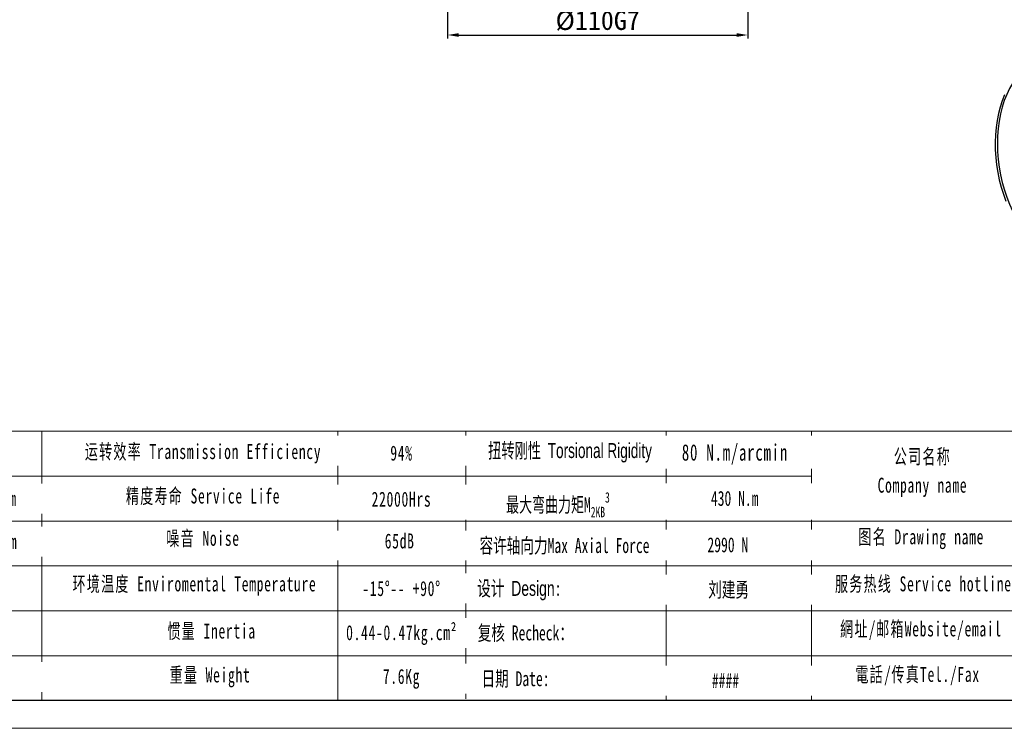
# Model space of a CAD drawing. Header units: millimetres. Extents: x 7078 to 7942, y -634 to -23.
# Tile 8 of 15: x 7375 to 7736, y -634 to -374. Entities that reach past the tile are written whole.
import ezdxf

# ---------------------------------------------------------------- set-up
doc = ezdxf.new("R2010")
doc.units = ezdxf.units.MM
doc.header["$PDSIZE"] = -5
doc.layers.get('0').update_dxf_attribs({"lineweight": 18})
doc.layers.get('Defpoints').update_dxf_attribs({"lineweight": 18})
for name, color, linetype, lineweight in [('SLD-0', 7, 'Continuous', 18), ('图框_外框线', 7, 'Continuous', 18), ('尺寸线层', 3, 'Continuous', 18), ('粗实线', 7, 'Continuous', 40)]:
    doc.layers.add(name, color=color, linetype=linetype, lineweight=lineweight)
doc.styles.add('工程字', font='txt')
doc.styles.add('标准', font='txt', dxfattribs={"width": 0.667})
doc.dimstyles.new('ISO-25', dxfattribs={"dimtxt": 8, "dimasz": 4, "dimexe": 1.25, "dimexo": 0.625, "dimgap": 1.7, "dimtad": 1, "dimtxsty": '工程字', "dimcen": 2, "dimdle": 8, "dimadec": 0, "dimazin": 0, "dimtfac": 1, "dimtmove": 0, "dimatfit": 3, "dimfxl": 1, "dimarcsym": 0})

# ---------------------------------------------------------------- blocks, each defined once
blk = doc.blocks.new('*D43')
at = {"layer": 'Defpoints', "color": 0}
for p in [(7532.26, -350.54), (7642.26, -350.54), (7642.26, -379.45)]:
    blk.add_point(p, dxfattribs=at)
at = {"layer": '尺寸线层', "color": 0, "lineweight": -2}
for p, q in [((7532.26, -351.17), (7532.26, -380.7)), ((7642.26, -351.17), (7642.26, -380.7)), ((7536.26, -379.45), (7638.26, -379.45))]:
    blk.add_line(p, q, dxfattribs=at)
at = {"layer": '尺寸线层', "color": 0}
for points in [[(7536.26, -378.78), (7536.26, -380.12), (7532.26, -379.45)], [(7638.26, -380.12), (7638.26, -378.78), (7642.26, -379.45)]]:
    blk.add_solid(points, dxfattribs=at)
at = {"layer": '尺寸线层', "color": 0, "insert": (7587.26, -374.25), "char_height": 7, "attachment_point": 5, "style": '工程字'}
blk.add_mtext('%%c110G7', dxfattribs=at)
blk = doc.blocks.new('11000000M1L2')
at = {"linetype": 'Continuous', "lineweight": 25, "flags": 128}
for points in [[(4.14, 73.7), (2.21, 70.99), (0.45, 67.99), (-1.13, 64.72), (-2.52, 61.21), (-3.72, 57.49), (-4.71, 53.56), (-5.48, 49.47), (-6.04, 45.25), (-6.38, 40.91), (-6.49, 36.49), (-6.38, 32.02), (-6.04, 27.53), (-5.48, 23.05), (-4.7, 18.62), (-3.71, 14.25), (-2.51, 9.99), (-1.12, 5.86), (0.47, 1.88), (2.23, -1.9)], [(-2.34, 64.43), (-3.7, 61.06), (-4.88, 57.49), (-5.86, 53.73), (-6.64, 49.81), (-7.22, 45.75), (-7.59, 41.59), (-7.75, 37.34), (-7.7, 33.04), (-7.44, 28.71), (-6.97, 24.38), (-6.29, 20.09), (-5.41, 15.85), (-4.33, 11.69), (-3.07, 7.65), (-1.62, 3.74)]]:
    blk.add_lwpolyline(points, dxfattribs=at)

msp = doc.modelspace()

# ---------------------------------------------------------------- linework, layer by layer
at = {"layer": 'SLD-0'}
for p, q in [((7383.5066, -524.7658), (7383.5066, -623.4095)), ((7492.0331, -524.7658), (7492.0331, -623.4207))]:
    msp.add_line(p, q, dxfattribs=at)
at = {"layer": '图框_外框线'}
for p, q in [((7154.7417, -524.7658), (7931.4397, -524.7658)), ((7538.919, -524.7658), (7538.919, -622.8735)), ((7612.3376, -524.7658), (7612.3376, -623.4207)), ((7665.6944, -524.7658), (7665.6944, -623.4207)), ((7229.1742, -541.2264), (7665.6944, -541.2264)), ((7154.7417, -557.687), (7931.4397, -557.687)), ((7229.1742, -574.1476), (7931.4397, -574.1476)), ((7229.1742, -590.6083), (7931.4397, -590.6083)), ((7229.1742, -607.0689), (7931.4397, -607.0689))]:
    msp.add_line(p, q, dxfattribs=at)
at = {"layer": '图框_外框线', "color": 3}
msp.add_lwpolyline([(7078.4887, -633.6973), (7941.7162, -633.6973), (7941.7162, -23.2721), (7078.4887, -23.2721)], close=True, dxfattribs=at)
at = {"layer": '图框_外框线', "color": 3, "lineweight": 25}
msp.add_lwpolyline([(7129.8713, -623.4207), (7931.4397, -623.4207), (7931.4397, -33.5486), (7129.8713, -33.5486)], close=True, dxfattribs=at)

# ---------------------------------------------------------------- block references
at = {"layer": '粗实线', "xscale": 0.64125, "yscale": 0.64125, "zscale": 0.64125}
msp.add_blockref('11000000M1L2', (7737.9378, -442.7199), dxfattribs=at)

# ---------------------------------------------------------------- texts
at = {"layer": 'SLD-0', "color": 1, "attachment_point": 2, "line_spacing_factor": 1.15057, "style": '标准'}
for s, insert, char_height, width in [('\\T1.1;94%', (7515.3456, -530.0209), 5.48687, 70.169868), ('\\T1.1;公司名称\\PCompany name', (7706.301, -531.2641), 5.486872, 70.169868), ('\\T1.1;22000Hrs', (7515.3456, -546.9321), 5.486872, 70.169868), ('\\T1.1;噪音 Noise', (7442.6064, -561.2883), 5.486872, 93.241443), ('\\T1.1;65dB', (7514.67, -562.2479), 5.48687, 70.169868), ('\\T1.1;图名 Drawing name', (7705.8509, -560.7213), 5.486872, 70.169868), ('{\\T1.1;环境温度 Enviromental Temperature}', (7439.4608, -577.988), 5.486872, 182.803852), ('\\T1.1;服务热线 Service hotline', (7706.629, -577.9747), 5.486872, 70.169868), ('\\T1.1;-15%%D-- +90%%D', (7515.3456, -579.6968), 5.486872, 70.169868), ('\\T1.1;惯量 Inertia', (7445.7521, -595.277), 5.486872, 93.241443), ('{\\T1.1;0.44-0.47kg.cm²}', (7515.3456, -595.874), 5.486872, 70.169868), ('\\T1.1;網址/邮箱Website/email', (7705.7746, -594.5058), 5.486872, 70.169868), ('\\T1.1;7.6Kg', (7515.3456, -611.9191), 5.486872, 70.169868), ('\\T1.1;電話/传真Tel./Fax', (7704.5453, -611.1657), 5.486872, 70.169868)]:
    msp.add_mtext(s, dxfattribs=dict(at, insert=insert, char_height=char_height, width=width))

# ---------------------------------------------------------------- dimensions: what is measured, and where the dimension line sits
at = {"layer": '尺寸线层'}
dim = msp.add_linear_dim(base=(7642.2638, -379.4516), p1=(7532.2638, -350.5412), p2=(7642.2638, -350.5412), text='%%c<>G7', dimstyle='ISO-25', override={"dimtxt": 7, "dimtxsty": '工程字'}, dxfattribs=at)
dim.commit()
dim.dimension.update_dxf_attribs({"geometry": '*D43', "text_midpoint": (7587.2638, -374.2516)})

# ---------------------------------------------------------------- next in the draw order: texts
at = {"layer": 'SLD-0', "color": 1, "attachment_point": 2, "style": '标准', "bg_fill": 2}
for s, insert, char_height, width in [('{\\T1.1;80 N.m/arcmin}', (7637.5703, -529.523), 6, 87.571921), ('{\\f宋体|b0|i0|c134|p2;容许轴向力Max Axial Force}', (7575.1013, -563.9188), 5.486872, 182.803852), ('{\\fSimSun|b1|i0|c134|p2;刘建勇}', (7635.2628, -580.0905), 5.486872, 70.169868), ('{\\f宋体|b0|i0|c134|p2;复核 Recheck：}', (7560.7446, -595.963), 5.486872, 70.169868), ('{\\f宋体|b0|i0|c134|p2;日期 }Date:', (7557.1453, -612.7411), 5.486872, 70.169868), ('####', (7634.1033, -613.4786), 5.48687, 70.169868)]:
    msp.add_mtext(s, dxfattribs=dict(at, insert=insert, char_height=char_height, width=width))
at = {"layer": 'SLD-0', "color": 1, "char_height": 5.486872, "width": 182.803852, "attachment_point": 2, "line_spacing_factor": 1.15057, "style": '标准', "bg_fill": 2}
for s, insert in [('\\T1.1;230-330N·m', (7359.2365, -546.7004)), ('\\T1.1;690-990N·m', (7359.4312, -562.461)), ('{\\T1.1;≤6arcmin }', (7358.3155, -612.0999))]:
    msp.add_mtext(s, dxfattribs=dict(at, insert=insert))

# ---------------------------------------------------------------- next in the draw order: texts
at = {"layer": 'SLD-0', "color": 1, "char_height": 5.486872, "width": 93.241443, "attachment_point": 2, "line_spacing_factor": 1.15057, "style": '标准'}
for s, insert in [('\\T1.1;运转效率 Transmission Efficiency', (7442.6064, -529.4606)), ('\\T1.1;精度寿命 Service Life', (7442.6064, -545.7674)), ('\\T1.1;重量 Weight', (7445.1623, -611.3873))]:
    msp.add_mtext(s, dxfattribs=dict(at, insert=insert))
at = {"layer": 'SLD-0', "color": 1, "char_height": 5.486872, "attachment_point": 2, "style": '标准', "bg_fill": 2}
for s, insert, width in [('{\\fSimSun|b1|i0|c134|p2;2990 N}', (7634.9663, -563.6525), 182.803852), ('{\\f宋体|b0|i0|c134|p2;设计 \\fArial|b0|i0|c0|p2;Design}:', (7558.5329, -579.6375), 70.169868)]:
    msp.add_mtext(s, dxfattribs=dict(at, insert=insert, width=width))

# ---------------------------------------------------------------- next in the draw order: texts
at = {"layer": 'SLD-0', "color": 1, "char_height": 5.486872, "width": 182.803852, "attachment_point": 2, "style": '标准', "bg_fill": 2}
for s, insert in [('{\\f宋体|b0|i0|c134|p2;\\W0.65;扭转刚性 \\fArial|b0|i0|c0|p34;Torsional Rigidity}', (7577.1085, -529.0984)), ('\\A1;最大弯曲力矩M{\\H0.7x;\\S^ 2KB;}{\\H0.7x;\\S3^ ;}', (7572.6982, -547.0937))]:
    msp.add_mtext(s, dxfattribs=dict(at, insert=insert))

# ---------------------------------------------------------------- next in the draw order: texts
at = {"layer": 'SLD-0', "color": 1, "insert": (7637.4835, -546.6293), "char_height": 5.486872, "width": 182.803852, "attachment_point": 2, "style": '标准', "bg_fill": 2}
msp.add_mtext('{\\fSimSun|b1|i0|c134|p2;430 N.m}', dxfattribs=at)

doc.saveas('drawing.dxf')
